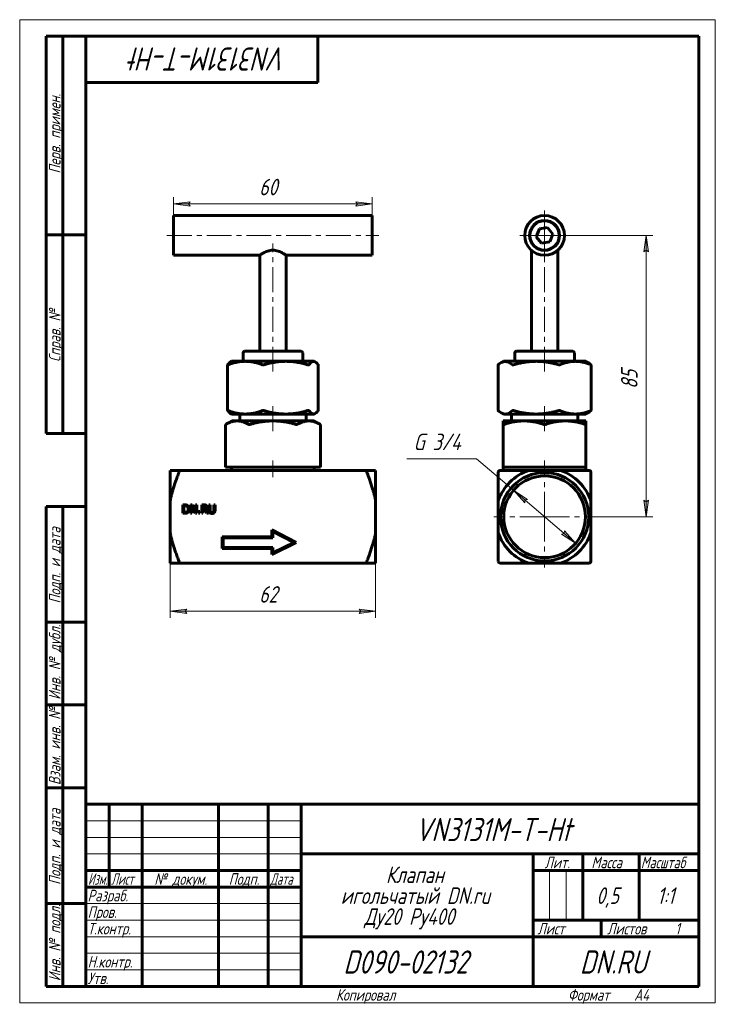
# Model space of a CAD drawing. Header units: millimetres. Extents: x 0 to 210, y 0 to 297.
import ezdxf

# ---------------------------------------------------------------- set-up
doc = ezdxf.new("R2010")
doc.units = ezdxf.units.MM
for name, pattern in [('K5LT_AXLED', [12, 7.5, -1.5, 1.5, -1.5]), ('K5LT_BASIC', [0]), ('K5LT_THIN', [0])]:
    doc.linetypes.add(name, pattern=pattern)
doc.layers.add('Системный слой', color=7, linetype='Continuous')
doc.layers.add('Системный слой (1)', color=251, linetype='Continuous', true_color=0x6c6c6c)
doc.styles.add('KDIMTEXTSTYLE', font='GOST_AU.SHX', dxfattribs={"width": 0.96, "oblique": 15, "height": 5})
doc.styles.add('KTEXTSTYLE', font='GOST_AU.SHX', dxfattribs={"width": 0.96, "height": 5})
doc.dimstyles.new('KDIMSTYLE (1.00)', dxfattribs={"dimtxt": 5, "dimasz": 1, "dimexe": 2, "dimexo": 0, "dimgap": 1, "dimtad": 1, "dimtxsty": 'KDIMTEXTSTYLE', "dimsah": 1, "dimcen": 0, "dimdle": 1, "dimadec": 0, "dimazin": 0, "dimtfac": 0.667, "dimtmove": 0, "dimatfit": 3, "dimfxl": 1, "dimtvp": 1, "dimtolj": 1, "dimtzin": 0, "dimarcsym": 0})

# ---------------------------------------------------------------- blocks, each defined once
blk = doc.blocks.new('U0')
at = {"layer": 'Системный слой (1)', "color": 143, "linetype": 'K5LT_BASIC', "lineweight": 60, "true_color": 0x33acca}
for p, q in [((62.78, 178.94), (62.8, 178.95)), ((62.78, 178.93), (62.78, 178.94)), ((62.78, 178.94), (62.78, 178.94)), ((62.78, 178.92), (62.78, 178.93)), ((62.78, 178.93), (62.78, 178.93)), ((62.78, 178.93), (62.78, 178.93)), ((62.78, 178.93), (62.78, 178.93)), ((62.78, 178.93), (62.78, 178.93)), ((62.79, 178.92), (62.78, 178.92)), ((62.8, 178.95), (62.8, 178.95)), ((62.8, 178.95), (62.8, 178.95)), ((62.8, 178.95), (62.81, 178.95)), ((62.81, 178.95), (62.81, 178.95)), ((62.81, 178.95), (62.82, 178.95)), ((62.82, 178.95), (62.85, 178.94)), ((62.85, 178.94), (62.9, 178.93)), ((62.9, 178.93), (62.91, 178.93)), ((62.91, 178.93), (62.91, 178.93)), ((62.91, 178.93), (62.92, 178.92)), ((62.92, 178.92), (62.93, 178.92)), ((62.93, 178.92), (62.94, 178.92))]:
    blk.add_line(p, q, dxfattribs=at)
blk = doc.blocks.new('U1')
at = {"layer": 'Системный слой (1)', "color": 143, "linetype": 'K5LT_BASIC', "lineweight": 60, "true_color": 0x33acca}
for p, q in [((62.78, 192.76), (62.79, 192.77)), ((62.78, 192.75), (62.78, 192.76)), ((62.78, 192.76), (62.78, 192.76)), ((62.78, 192.76), (62.78, 192.76)), ((62.78, 192.76), (62.78, 192.76)), ((62.78, 192.76), (62.78, 192.76)), ((62.78, 192.76), (62.78, 192.76)), ((62.78, 192.74), (62.78, 192.75)), ((62.78, 192.75), (62.78, 192.75)), ((62.79, 192.73), (62.78, 192.74)), ((62.8, 192.73), (62.79, 192.73)), ((62.79, 192.73), (62.79, 192.73)), ((62.81, 192.73), (62.8, 192.73)), ((62.8, 192.73), (62.8, 192.73)), ((62.8, 192.73), (62.8, 192.73)), ((62.85, 192.74), (62.81, 192.73)), ((62.88, 192.75), (62.85, 192.74)), ((62.89, 192.75), (62.88, 192.75)), ((62.9, 192.75), (62.89, 192.75)), ((62.94, 192.77), (62.9, 192.76)), ((62.9, 192.76), (62.9, 192.75)), ((62.9, 192.75), (62.9, 192.75))]:
    blk.add_line(p, q, dxfattribs=at)
blk = doc.blocks.new('U2')
at = {"layer": 'Системный слой (1)', "color": 143, "linetype": 'K5LT_BASIC', "lineweight": 60, "true_color": 0x33acca}
for p, q in [((87.25, 178.92), (87.96, 178.16)), ((89.5, 178.24), (89.79, 178.53)), ((89.79, 178.53), (90.11, 178.92)), ((87.96, 178.16), (88.59, 177.88)), ((88.59, 177.88), (89.22, 178.04)), ((89.22, 178.04), (89.5, 178.24))]:
    blk.add_line(p, q, dxfattribs=at)
blk = doc.blocks.new('U3')
at = {"layer": 'Системный слой (1)', "color": 143, "linetype": 'K5LT_BASIC', "lineweight": 60, "true_color": 0x33acca}
for p, q in [((106.45, 237.84), (106.45, 231.84)), ((106.45, 231.84), (106.45, 225.84))]:
    blk.add_line(p, q, dxfattribs=at)
blk = doc.blocks.new('U4')
at = {"layer": 'Системный слой (1)', "color": 143, "linetype": 'K5LT_BASIC', "lineweight": 60, "true_color": 0x33acca}
for p, q in [((87.96, 193.53), (87.25, 192.77)), ((88.59, 193.8), (87.96, 193.53)), ((89.22, 193.65), (88.59, 193.8)), ((89.5, 193.45), (89.22, 193.65)), ((89.79, 193.16), (89.5, 193.45)), ((90.11, 192.77), (89.79, 193.16))]:
    blk.add_line(p, q, dxfattribs=at)
blk = doc.blocks.new('U5')
at = {"layer": 'Системный слой (1)', "color": 143, "linetype": 'K5LT_BASIC', "lineweight": 60, "true_color": 0x33acca}
for p, q in [((46.45, 231.84), (46.45, 237.84)), ((46.45, 225.84), (46.45, 231.84))]:
    blk.add_line(p, q, dxfattribs=at)
blk = doc.blocks.new('U6')
at = {"layer": 'Системный слой (1)', "color": 143, "linetype": 'K5LT_BASIC', "lineweight": 60, "true_color": 0x33acca}
for p, q in [((46.45, 225.84), (72.45, 225.84)), ((80.45, 225.84), (106.45, 225.84))]:
    blk.add_line(p, q, dxfattribs=at)
blk = doc.blocks.new('D0')
at = {"layer": 'Системный слой (1)'}
for points in [[(50.95, 241.36), (51.45, 242.02), (46.45, 241.36), (51.45, 240.7)], [(106.45, 241.36), (101.45, 242.02), (101.95, 241.36), (101.45, 240.7)]]:
    blk.add_hatch(color=7, dxfattribs=at).paths.add_polyline_path(points)
at = {"layer": 'Системный слой (1)', "color": 7, "linetype": 'K5LT_THIN', "lineweight": 18, "true_color": 0xffffff}
for p, q in [((46.45, 226.84), (46.45, 243.36)), ((46.45, 241.36), (51.45, 242.02)), ((51.45, 240.7), (46.45, 241.36)), ((51.45, 242.02), (50.95, 241.36)), ((50.95, 241.36), (51.45, 240.7)), ((101.95, 241.36), (101.45, 242.02)), ((101.45, 242.02), (106.45, 241.36)), ((106.45, 241.36), (101.45, 240.7)), ((101.45, 240.7), (101.95, 241.36)), ((106.45, 226.84), (106.45, 243.36))]:
    blk.add_line(p, q, dxfattribs=at)
blk.add_wipeout([(72.3, 242.36), (72.3, 249.74), (80.27, 249.74), (80.27, 242.36)]).dxf.layer = 'Системный слой (1)'
blk.add_line((46.45, 241.36), (106.45, 241.36), dxfattribs=at)
at = {"layer": 'Системный слой (1)', "color": 7, "insert": (72.3, 248.95), "char_height": 5, "attachment_point": 1, "style": 'KTEXTSTYLE'}
blk.add_mtext('\\H5.0;\\W1.000;\\Q15;\\Q15;\\W0.965;60', dxfattribs=at)
blk = doc.blocks.new('KDIMARROW_01')
at = {"layer": 'Системный слой'}
blk.add_hatch(color=0, dxfattribs=at).paths.add_polyline_path([(-5, -0.66), (0, 0), (-5, 0.66), (-4.5, 0)])
at = {"layer": 'Системный слой', "color": 0, "linetype": 'K5LT_THIN', "lineweight": 18}
for p, q in [((-4.5, 0), (-5, 0.66)), ((-5, 0.66), (0, 0)), ((0, 0), (-5, -0.66)), ((-5, -0.66), (-4.5, 0))]:
    blk.add_line(p, q, dxfattribs=at)
at = {"layer": 'Системный слой (1)', "color": 0, "linetype": 'K5LT_THIN', "lineweight": 18}
blk.add_line((158.46, 146.84), (157.46, 146.84), dxfattribs=at)
blk = doc.blocks.new('D1')
at = {"layer": 'Системный слой (1)'}
for points in [[(45.45, 118.31), (50.45, 118.97), (49.95, 118.31), (50.45, 117.65)], [(102.45, 117.65), (107.45, 118.31), (102.45, 118.97), (102.95, 118.31)]]:
    blk.add_hatch(color=7, dxfattribs=at).paths.add_polyline_path(points)
at = {"layer": 'Системный слой (1)', "color": 7, "linetype": 'K5LT_THIN', "lineweight": 18, "true_color": 0xffffff}
for p, q in [((45.45, 151.64), (45.45, 116.31)), ((107.45, 151.64), (107.45, 116.31)), ((45.45, 118.31), (50.45, 118.97)), ((50.45, 118.97), (49.95, 118.31)), ((102.95, 118.31), (102.45, 118.97)), ((102.45, 118.97), (107.45, 118.31)), ((50.45, 117.65), (45.45, 118.31)), ((49.95, 118.31), (50.45, 117.65)), ((107.45, 118.31), (102.45, 117.65)), ((102.45, 117.65), (102.95, 118.31))]:
    blk.add_line(p, q, dxfattribs=at)
blk.add_wipeout([(72.3, 119.31), (72.3, 126.69), (80.27, 126.69), (80.27, 119.31)]).dxf.layer = 'Системный слой (1)'
blk.add_line((107.45, 118.31), (45.45, 118.31), dxfattribs=at)
at = {"layer": 'Системный слой (1)', "color": 7, "insert": (72.3, 125.9), "char_height": 5, "attachment_point": 1, "style": 'KTEXTSTYLE'}
blk.add_mtext('\\H5.0;\\W1.000;\\Q15;\\Q15;\\W0.965;62', dxfattribs=at)
blk = doc.blocks.new('U7')
at = {"layer": 'Системный слой (1)', "color": 143, "linetype": 'K5LT_BASIC', "lineweight": 60, "true_color": 0x33acca}
for p, q in [((172.41, 192.77), (172.4, 192.77)), ((172.42, 192.76), (172.41, 192.77)), ((172.43, 192.76), (172.42, 192.76)), ((172.48, 192.74), (172.43, 192.76)), ((172.43, 192.76), (172.43, 192.76)), ((172.43, 192.76), (172.43, 192.76)), ((172.5, 192.73), (172.48, 192.74)), ((172.5, 192.77), (172.51, 192.76)), ((172.51, 192.73), (172.5, 192.73)), ((172.51, 192.76), (172.51, 192.76)), ((172.51, 192.76), (172.52, 192.75)), ((172.52, 192.74), (172.51, 192.73)), ((172.51, 192.73), (172.51, 192.73)), ((172.51, 192.73), (172.51, 192.73)), ((172.51, 192.73), (172.51, 192.73)), ((172.52, 192.75), (172.52, 192.75)), ((172.52, 192.75), (172.52, 192.75)), ((172.52, 192.75), (172.52, 192.75)), ((172.52, 192.75), (172.52, 192.75)), ((172.52, 192.75), (172.52, 192.74))]:
    blk.add_line(p, q, dxfattribs=at)
blk = doc.blocks.new('U8')
at = {"layer": 'Системный слой (1)', "color": 143, "linetype": 'K5LT_BASIC', "lineweight": 60, "true_color": 0x33acca}
for p, q in [((144.43, 178.92), (144.74, 178.65)), ((144.74, 178.65), (145.03, 178.44)), ((147.53, 178.09), (148.74, 178.92)), ((145.03, 178.44), (145.31, 178.26)), ((145.31, 178.26), (146.43, 177.89)), ((146.43, 177.89), (147.53, 178.09))]:
    blk.add_line(p, q, dxfattribs=at)
blk = doc.blocks.new('U9')
at = {"layer": 'Системный слой (1)', "color": 143, "linetype": 'K5LT_BASIC', "lineweight": 60, "true_color": 0x33acca}
for p, q in [((145.31, 193.43), (145.03, 193.25)), ((146.43, 193.8), (145.31, 193.43)), ((147.53, 193.6), (146.43, 193.8)), ((148.74, 192.77), (147.53, 193.6)), ((144.74, 193.03), (144.43, 192.77)), ((145.03, 193.25), (144.74, 193.03))]:
    blk.add_line(p, q, dxfattribs=at)
blk = doc.blocks.new('U10')
at = {"layer": 'Системный слой (1)', "color": 143, "linetype": 'K5LT_BASIC', "lineweight": 60, "true_color": 0x33acca}
for p, q in [((146.03, 175.84), (158.47, 175.84)), ((158.47, 175.84), (170.9, 175.84))]:
    blk.add_line(p, q, dxfattribs=at)
blk = doc.blocks.new('U11')
at = {"layer": 'Системный слой (1)', "color": 143, "linetype": 'K5LT_BASIC', "lineweight": 60, "true_color": 0x33acca}
for p, q in [((172.4, 178.92), (172.43, 178.93)), ((172.43, 178.93), (172.44, 178.93)), ((172.44, 178.93), (172.46, 178.94)), ((172.44, 178.93), (172.44, 178.93)), ((172.44, 178.93), (172.44, 178.93)), ((172.46, 178.94), (172.48, 178.95)), ((172.48, 178.95), (172.51, 178.95)), ((172.51, 178.92), (172.5, 178.92)), ((172.5, 178.92), (172.5, 178.92)), ((172.51, 178.95), (172.51, 178.95)), ((172.51, 178.95), (172.51, 178.95)), ((172.51, 178.95), (172.52, 178.95)), ((172.52, 178.94), (172.51, 178.93)), ((172.51, 178.93), (172.51, 178.93)), ((172.51, 178.93), (172.51, 178.93)), ((172.51, 178.93), (172.51, 178.93)), ((172.51, 178.93), (172.51, 178.92)), ((172.52, 178.95), (172.52, 178.95)), ((172.52, 178.95), (172.52, 178.95)), ((172.52, 178.95), (172.52, 178.95)), ((172.52, 178.95), (172.52, 178.95)), ((172.52, 178.95), (172.52, 178.94))]:
    blk.add_line(p, q, dxfattribs=at)
blk = doc.blocks.new('U12')
at = {"layer": 'Системный слой (1)', "color": 143, "linetype": 'K5LT_BASIC', "lineweight": 60, "true_color": 0x33acca}
for p, q in [((158.47, 177.84), (146.03, 177.84)), ((170.9, 177.84), (158.47, 177.84))]:
    blk.add_line(p, q, dxfattribs=at)
blk = doc.blocks.new('U13')
at = {"layer": 'Системный слой (1)', "color": 143, "linetype": 'K5LT_BASIC', "lineweight": 60, "true_color": 0x33acca}
for p, q in [((146.03, 193.84), (158.47, 193.84)), ((158.47, 193.84), (170.9, 193.84))]:
    blk.add_line(p, q, dxfattribs=at)
blk = doc.blocks.new('U14')
at = {"layer": 'Системный слой (1)', "color": 30, "linetype": 'K5LT_AXLED', "lineweight": 18, "true_color": 0xff8000}
for q in [(158.47, 162.17), (143.14, 146.84), (173.8, 146.84), (158.47, 131.51)]:
    blk.add_line((158.47, 146.84), q, dxfattribs=at)
blk = doc.blocks.new('U15')
at = {"layer": 'Системный слой (1)', "color": 30, "linetype": 'K5LT_AXLED', "lineweight": 18, "true_color": 0xff8000}
for q in [(158.47, 239.84), (150.47, 231.84), (166.47, 231.84), (158.47, 223.84)]:
    blk.add_line((158.47, 231.84), q, dxfattribs=at)
blk = doc.blocks.new('D2')
at = {"layer": 'Системный слой (1)'}
for points in [[(189.79, 226.84), (189.13, 231.84), (188.47, 226.84), (189.13, 227.34)], [(189.13, 146.84), (189.79, 151.84), (189.13, 151.34), (188.47, 151.84)]]:
    blk.add_hatch(color=7, dxfattribs=at).paths.add_polyline_path(points)
at = {"layer": 'Системный слой (1)', "color": 7, "linetype": 'K5LT_THIN', "lineweight": 18, "true_color": 0xffffff}
for p, q in [((164.47, 231.84), (191.13, 231.84)), ((188.47, 226.84), (189.13, 231.84)), ((189.13, 231.84), (189.79, 226.84)), ((189.13, 227.34), (188.47, 226.84)), ((189.79, 226.84), (189.13, 227.34)), ((189.13, 146.84), (188.47, 151.84)), ((188.47, 151.84), (189.13, 151.34)), ((189.13, 151.34), (189.79, 151.84)), ((189.79, 151.84), (189.13, 146.84)), ((171.8, 146.84), (191.13, 146.84))]:
    blk.add_line(p, q, dxfattribs=at)
blk.add_wipeout([(188.13, 185.46), (180.74, 185.46), (180.74, 192.92), (188.13, 192.92)]).dxf.layer = 'Системный слой (1)'
blk.add_line((189.13, 146.84), (189.13, 231.84), dxfattribs=at)
at = {"layer": 'Системный слой (1)', "color": 7, "insert": (181.54, 185.46), "char_height": 5, "attachment_point": 1, "rotation": 90, "style": 'KTEXTSTYLE'}
blk.add_mtext('\\H5.0;\\W1.000;\\Q15;\\Q15;\\W0.965;85', dxfattribs=at)
blk = doc.blocks.new('D3')
at = {"layer": 'Системный слой (1)'}
for points in [[(153.32, 152.1), (149.09, 154.85), (152.46, 151.1), (152.51, 151.93)], [(167.84, 138.83), (164.47, 142.58), (164.42, 141.76), (163.61, 141.58)]]:
    blk.add_hatch(color=7, dxfattribs=at).paths.add_polyline_path(points)
at = {"layer": 'Системный слой (1)', "color": 7, "linetype": 'K5LT_THIN', "lineweight": 18, "true_color": 0xffffff}
for p, q in [((149.09, 154.85), (137.94, 164.38)), ((149.09, 154.85), (153.32, 152.1)), ((152.46, 151.1), (149.09, 154.85)), ((167.84, 138.83), (149.09, 154.85)), ((152.51, 151.93), (152.46, 151.1)), ((153.32, 152.1), (152.51, 151.93)), ((163.61, 141.58), (164.42, 141.76)), ((167.84, 138.83), (163.61, 141.58)), ((164.42, 141.76), (164.47, 142.58)), ((164.47, 142.58), (167.84, 138.83))]:
    blk.add_line(p, q, dxfattribs=at)
blk.add_wipeout([(118.9, 165.38), (118.9, 172.77), (135.26, 172.77), (135.26, 165.38)]).dxf.layer = 'Системный слой (1)'
blk.add_line((137.94, 164.38), (116.9, 164.38), dxfattribs=at)
at = {"layer": 'Системный слой (1)', "color": 7, "insert": (118.9, 171.97), "char_height": 5, "attachment_point": 1, "style": 'KTEXTSTYLE'}
blk.add_mtext('\\H5.0;\\W1.000;\\Q15;\\Q15;\\W0.965;G 3/4', dxfattribs=at)
blk = doc.blocks.new('U16')
at = {"color": 7, "linetype": 'K5LT_THIN', "lineweight": 18, "true_color": 0xffffff}
for p, q in [((0, 0), (0, 297)), ((0, 297), (210, 297)), ((210, 297), (210, 0)), ((20, 55), (85, 55)), ((20, 50), (85, 50)), ((20, 45), (85, 45)), ((159.96, 25), (159.96, 40)), ((164.98, 25), (164.98, 40)), ((20, 30), (85, 30)), ((20, 25), (85, 25)), ((20, 20), (85, 20)), ((20, 15), (85, 15)), ((20, 10), (85, 10)), ((210, 0), (0, 0))]:
    blk.add_line(p, q, dxfattribs=at)
at = {"color": 143, "linetype": 'K5LT_BASIC', "lineweight": 60, "true_color": 0x33acca}
for p, q in [((8, 172), (8, 292)), ((20, 292), (8, 292)), ((13, 172), (13, 292)), ((20, 5), (20, 292)), ((20, 292), (205, 292)), ((90, 292), (90, 278)), ((205, 292), (205, 5)), ((90, 278), (20, 278)), ((20, 232), (8, 232)), ((20, 172), (8, 172)), ((8, 5), (8, 150)), ((20, 150), (8, 150)), ((13, 5), (13, 150)), ((20, 115), (8, 115)), ((20, 90), (8, 90)), ((20, 65), (8, 65)), ((20, 60), (205, 60)), ((20, 5), (20, 60)), ((27, 35), (27, 60)), ((37, 5), (37, 60)), ((60, 5), (60, 60)), ((75, 5), (75, 60)), ((85, 5), (85, 60)), ((85, 45), (205, 45)), ((155, 5), (155, 45)), ((170, 25), (170, 45)), ((187, 25), (187, 45)), ((20, 40), (85, 40)), ((155, 40), (170, 40)), ((170, 40), (205, 40)), ((20, 35), (85, 35)), ((20, 30), (8, 30)), ((155, 25), (205, 25)), ((175.57, 20), (175.57, 25)), ((85, 20), (155, 20)), ((155, 20), (205, 20)), ((20, 5), (8, 5)), ((205, 5), (20, 5))]:
    blk.add_line(p, q, dxfattribs=at)
at = {"color": 7, "attachment_point": 1, "style": 'KTEXTSTYLE'}
for s, insert, char_height, rotation in [('\\H5.0;\\W1.000;\\Q15;\\Q15;\\W0.965;\\H7.00;VN3131M-T-Ht', (80.63, 281.64), 7, 180), ('\\H5.0;\\W1.000;\\Q15;\\Q15;\\W0.965;\\H3.50;Перв. примен.', (8.82, 250.52), 3.5, 90), ('\\H5.0;\\W1.000;\\Q15;\\Q15;\\W0.965;\\H3.50;Справ. №', (8.82, 193.63), 3.5, 90), ('\\H5.0;\\W1.000;\\Q15;\\Q15;\\W0.965;\\H3.50;Подп. и дата', (8.82, 120.66), 3.5, 90), ('\\H5.0;\\W1.000;\\Q15;\\Q15;\\W0.965;\\H3.50;Инв. № дубл.', (8.82, 91.57), 3.5, 90), ('\\H5.0;\\W1.000;\\Q15;\\Q15;\\W0.965;\\H3.50;Взам. инв. №', (8.82, 65.8), 3.5, 90), ('\\H5.0;\\W1.000;\\Q15;\\Q15;\\W0.965;\\H3.50;Подп. и дата', (8.82, 35.66), 3.5, 90), ('\\H5.0;\\W1.000;\\Q15;\\Q15;\\W0.965;\\H3.50;Инв. № подл.', (8.82, 6.57), 3.5, 90)]:
    blk.add_mtext(s, dxfattribs=dict(at, insert=insert, char_height=char_height, rotation=rotation))
for s, insert, char_height in [('\\H5.0;\\W1.000;\\Q15;\\Q15;\\W0.965;\\H7.00;VN3131M-T-Ht', (119.37, 55.86), 7), ('\\H5.0;\\W1.000;\\Q15;\\Q15;\\W0.965;\\H3.50;Лит.', (158.47, 44.18), 3.5), ('\\H5.0;\\W1.000;\\Q15;\\Q15;\\W0.965;\\H3.50;Масса', (172.58, 44.18), 3.5), ('\\H5.0;\\W1.000;\\Q15;\\Q15;\\W0.930;\\H3.50;Масштаб', (187.52, 44.18), 3.5), ('\\H5.0;\\W1.000;\\Q15;\\Q15;\\W0.784;\\H3.50;Изм.', (20.62, 39.18), 3.5), ('\\H5.0;\\W1.000;\\Q15;\\Q15;\\W0.799;\\H3.50;Лист', (27.61, 39.18), 3.5), ('\\H5.0;\\W1.000;\\Q15;\\Q15;\\W0.965;\\H3.50;№ докум.', (40.63, 39.18), 3.5), ('\\H5.0;\\W1.000;\\Q15;\\Q15;\\W0.965;\\H3.50;Подп.', (63.1, 39.18), 3.5), ('\\H5.0;\\W1.000;\\Q15;\\Q15;\\W0.799;\\H3.50;Дата', (75.61, 39.18), 3.5), ('\\H5.0;\\W1.000;\\Q15;\\Q15;\\W0.965;Клапан', (110.56, 41.21), 5), ('\\H5.0;\\W1.000;\\Q15;\\Q15;\\W0.965;\\H3.50;Разраб.', (20.5, 34.18), 3.5), ('\\H5.0;\\W1.000;\\Q15;\\Q15;\\W0.965;игольчатый DN.ru', (96.93, 34.9), 5), ('\\H5.0;\\W1.000;\\Q15;\\Q15;\\W0.965;0,5', (174.08, 34.9), 5), ('\\H5.0;\\W1.000;\\Q15;\\Q15;\\W0.965;{\\c16737820;1:1}', (192.44, 34.9), 5), ('\\H5.0;\\W1.000;\\Q15;\\Q15;\\W0.965;\\H3.50;Пров.', (20.5, 29.18), 3.5), ('\\H5.0;\\W1.000;\\Q15;\\Q15;\\W0.965;Ду20 Ру400', (104.01, 28.59), 5), ('\\H5.0;\\W1.000;\\Q15;\\Q15;\\W0.965;\\H3.50;Т.контр.', (20.5, 24.18), 3.5), ('\\H5.0;\\W1.000;\\Q15;\\Q15;\\W0.965;\\H3.50;Лист', (156.32, 24.18), 3.5), ('\\H5.0;\\W1.000;\\Q15;\\Q15;\\W0.965;\\H3.50;Листов', (177.36, 24.18), 3.5), ('\\H5.0;\\W1.000;\\Q15;\\Q15;\\W0.965;\\H3.50;1', (197.91, 24.18), 3.5), ('\\H5.0;\\W1.000;\\Q15;\\Q15;\\W0.965;\\H7.00;D090-02132', (97.7, 15.86), 7), ('\\H5.0;\\W1.000;\\Q15;\\Q15;\\W0.965;\\H7.00;DN.RU', (169.1, 15.86), 7), ('\\H5.0;\\W1.000;\\Q15;\\Q15;\\W0.965;\\H3.50;Н.контр.', (20.5, 14.18), 3.5), ('\\H5.0;\\W1.000;\\Q15;\\Q15;\\W0.965;\\H3.50;Утв.', (20.5, 9.18), 3.5), ('\\H5.0;\\W1.000;\\Q15;\\Q15;\\W0.965;\\H3.50;Копировал', (95.5, 4.18), 3.5), ('\\H5.0;\\W1.000;\\Q15;\\Q15;\\W0.965;\\H3.50;Формат', (165.5, 4.18), 3.5), ('\\H5.0;\\W1.000;\\Q15;\\Q15;\\W0.965;\\H3.50;A4', (185.5, 4.18), 3.5)]:
    blk.add_mtext(s, dxfattribs=dict(at, insert=insert, char_height=char_height))

msp = doc.modelspace()

# ---------------------------------------------------------------- linework, layer by layer
at = {"layer": 'Системный слой (1)', "color": 143, "linetype": 'K5LT_BASIC', "lineweight": 60, "true_color": 0x33acca}
for p, q in [((46.447, 237.843), (106.447, 237.843)), ((155.965, 231.452), (156.877, 233.813)), ((156.877, 233.813), (159.377, 234.203)), ((159.377, 234.203), (160.966, 232.233)), ((160.966, 232.233), (160.053, 229.872)), ((157.553, 229.482), (155.965, 231.452)), ((160.053, 229.872), (157.553, 229.482)), ((154.465, 196.843), (154.465, 227.37)), ((162.465, 196.843), (162.465, 227.37)), ((72.447, 196.843), (72.447, 225.843)), ((80.447, 196.843), (80.447, 225.843)), ((67.447, 193.843), (67.447, 196.343)), ((84.947, 196.843), (67.947, 196.843)), ((85.447, 193.843), (85.447, 196.343)), ((149.465, 193.843), (149.465, 196.343)), ((166.965, 196.843), (149.965, 196.843)), ((167.465, 193.843), (167.465, 196.343)), ((64.013, 193.843), (63.674, 193.646)), ((64.013, 193.843), (88.881, 193.843)), ((88.881, 193.843), (89.221, 193.646)), ((146.031, 193.843), (145.313, 193.428)), ((170.899, 193.843), (171.617, 193.428)), ((62.778, 178.939), (62.778, 192.746)), ((90.117, 178.939), (90.117, 192.746)), ((144.406, 178.947), (144.406, 192.739)), ((172.525, 178.947), (172.525, 192.739)), ((64.013, 175.843), (62.091, 174.733)), ((64.013, 177.843), (63.674, 178.039)), ((88.881, 177.843), (64.013, 177.843)), ((64.013, 175.843), (88.881, 175.843)), ((66.447, 175.843), (66.447, 177.843)), ((86.447, 175.843), (86.447, 177.843)), ((88.881, 177.843), (89.221, 178.039)), ((88.881, 175.843), (90.804, 174.733)), ((146.031, 177.843), (145.313, 178.257)), ((146.031, 175.843), (145.965, 175.804)), ((145.965, 174.77), (145.965, 175.804)), ((148.465, 175.843), (148.465, 177.843)), ((168.465, 175.843), (168.465, 177.843)), ((170.899, 177.843), (171.617, 178.257)), ((170.899, 175.843), (170.965, 175.804)), ((170.965, 175.804), (170.965, 174.77)), ((62.158, 174.77), (62.091, 174.733)), ((62.091, 161.843), (62.091, 174.733)), ((90.804, 174.733), (90.737, 174.77)), ((90.804, 161.843), (90.804, 174.733)), ((145.965, 174.77), (145.965, 161.843)), ((170.965, 161.843), (170.965, 174.77)), ((45.447, 151.639), (45.447, 160.843)), ((45.447, 160.843), (48.132, 160.843)), ((104.763, 160.843), (48.132, 160.843)), ((62.091, 161.843), (62.158, 161.843)), ((62.158, 161.843), (65.622, 161.843)), ((63.947, 160.843), (63.947, 161.843)), ((65.622, 161.843), (69.086, 161.843)), ((69.086, 161.843), (69.519, 161.843)), ((69.519, 161.843), (76.447, 161.843)), ((76.447, 161.843), (83.375, 161.843)), ((83.375, 161.843), (83.808, 161.843)), ((83.808, 161.843), (87.273, 161.843)), ((87.273, 161.843), (90.737, 161.843)), ((88.947, 160.843), (88.947, 161.843)), ((90.737, 161.843), (90.804, 161.843)), ((104.763, 160.843), (107.447, 160.843)), ((107.447, 160.843), (107.447, 151.639)), ((144.965, 160.843), (153.668, 160.843)), ((145.965, 160.843), (145.965, 161.843)), ((145.965, 161.843), (146.215, 161.843)), ((146.215, 161.843), (152.215, 161.843)), ((152.215, 161.843), (158.215, 161.843)), ((153.668, 160.843), (163.262, 160.843)), ((158.215, 161.843), (158.715, 161.843)), ((158.715, 161.843), (164.715, 161.843)), ((163.262, 160.843), (171.965, 160.843)), ((164.715, 161.843), (170.715, 161.843)), ((170.715, 161.843), (170.965, 161.843)), ((170.965, 160.843), (170.965, 161.843)), ((144.465, 151.639), (144.465, 160.343)), ((172.465, 160.343), (172.465, 151.639)), ((45.447, 151.639), (45.447, 142.046)), ((49.24, 150.448), (49.818, 150.448)), ((49.24, 147.908), (49.24, 150.448)), ((49.577, 150.155), (49.577, 148.2)), ((49.834, 150.155), (49.577, 150.155)), ((51.609, 147.908), (51.609, 150.448)), ((51.609, 150.448), (52.088, 150.448)), ((53.048, 147.908), (51.924, 150.098)), ((51.924, 150.098), (51.924, 147.908)), ((52.088, 150.448), (53.111, 148.437)), ((53.111, 148.437), (53.111, 150.448)), ((53.111, 150.448), (53.426, 150.448)), ((53.426, 150.448), (53.426, 147.908)), ((54.999, 150.448), (55.653, 150.448)), ((54.999, 147.908), (54.999, 150.448)), ((55.336, 150.155), (55.336, 149.2)), ((55.672, 150.155), (55.336, 150.155)), ((55.336, 149.2), (55.633, 149.2)), ((55.723, 148.918), (55.336, 148.918)), ((55.336, 148.918), (55.336, 147.908)), ((56.526, 147.908), (55.723, 148.918)), ((56.061, 149.013), (56.965, 147.908)), ((57.135, 148.863), (57.135, 150.448)), ((57.135, 150.448), (57.473, 150.448)), ((57.473, 150.448), (57.473, 148.863)), ((58.636, 148.855), (58.636, 150.448)), ((58.636, 150.448), (58.974, 150.448)), ((58.974, 150.448), (58.974, 148.863)), ((107.447, 151.639), (107.447, 142.046)), ((144.465, 142.046), (144.465, 151.639)), ((172.465, 151.639), (172.465, 142.046)), ((49.824, 147.908), (49.24, 147.908)), ((49.577, 148.2), (49.834, 148.2)), ((51.924, 147.908), (51.609, 147.908)), ((53.426, 147.908), (53.048, 147.908)), ((54.007, 148.394), (54.414, 148.394)), ((54.007, 147.908), (54.007, 148.394)), ((54.414, 147.908), (54.007, 147.908)), ((54.414, 148.394), (54.414, 147.908)), ((55.336, 147.908), (54.999, 147.908)), ((56.965, 147.908), (56.526, 147.908)), ((76.138, 142.942), (83.505, 139.064)), ((76.138, 140.772), (76.138, 142.942)), ((45.447, 132.843), (45.447, 142.046)), ((61.138, 137.272), (61.138, 140.772)), ((61.138, 140.772), (76.138, 140.772)), ((76.438, 140.472), (61.438, 140.472)), ((61.438, 140.472), (61.438, 137.572)), ((76.438, 142.445), (76.438, 140.472)), ((82.842, 139.074), (76.438, 142.445)), ((107.447, 142.046), (107.447, 132.843)), ((144.465, 133.343), (144.465, 142.046)), ((172.465, 142.046), (172.465, 133.343)), ((76.138, 137.272), (61.138, 137.272)), ((61.438, 137.572), (76.438, 137.572)), ((83.505, 139.064), (76.138, 135.463)), ((76.138, 135.463), (76.138, 137.272)), ((76.438, 135.943), (82.842, 139.074)), ((76.438, 137.572), (76.438, 135.943)), ((48.132, 132.843), (45.447, 132.843)), ((48.132, 132.843), (104.763, 132.843)), ((107.447, 132.843), (104.763, 132.843)), ((153.668, 132.843), (144.965, 132.843)), ((163.262, 132.843), (153.668, 132.843)), ((171.965, 132.843), (163.262, 132.843))]:
    msp.add_line(p, q, dxfattribs=at)
at = {"layer": 'Системный слой (1)', "color": 30, "linetype": 'K5LT_AXLED', "lineweight": 18, "true_color": 0xff8000}
for p, q in [((158.465, 190.733), (158.465, 229.37)), ((76.447, 172.733), (76.447, 180.953)), ((158.465, 172.733), (158.465, 180.953)), ((76.447, 158.843), (76.447, 163.843)), ((158.465, 158.843), (158.465, 163.843))]:
    msp.add_line(p, q, dxfattribs=at)
at = {"layer": 'Системный слой (1)', "color": 143, "linetype": 'K5LT_BASIC', "lineweight": 60, "true_color": 0x33acca}
for centre, radius in [((158.465, 231.843), 6), ((158.465, 231.843), 4.533), ((158.465, 231.843), 4.433), ((158.465, 146.843), 13.33), ((158.465, 146.843), 12.33)]:
    msp.add_circle(centre, radius, dxfattribs=at)
for centre, radius, start, end in [((67.947, 196.343), 0.5, 90, 180), ((84.947, 196.343), 0.5, 0, 90), ((149.965, 196.343), 0.5, 90, 180), ((166.965, 196.343), 0.5, 0, 90), ((144.965, 160.343), 0.5, 90, 180), ((158.465, 146.843), 14.799, 108.91323, 161.08677), ((158.465, 146.843), 14.799, 18.91323, 71.08677), ((171.965, 160.343), 0.5, 0, 90), ((158.465, 146.843), 14.799, 198.91323, 251.08677), ((158.465, 146.843), 14.799, 288.91323, 341.08677), ((144.965, 133.343), 0.5, 180, 270), ((171.965, 133.343), 0.5, 270, 0)]:
    msp.add_arc(centre, radius, start, end, dxfattribs=at)
for points, knots in [([(76.447, 227.37), (75.921, 227.37), (75.381, 227.268), (74.405, 226.948), (73.967, 226.737), (73.275, 226.367), (72.969, 226.179), (72.555, 225.916), (72.447, 225.843), (72.447, 225.843)], [0, 0, 0, 0, 0.15781094, 0.15781094, 0.31562188, 0.31562188, 0.47169668, 0.47169668, 0.62777149, 0.62777149, 0.62777149, 0.62777149]), ([(80.447, 225.843), (80.447, 225.843), (80.34, 225.916), (79.926, 226.179), (79.62, 226.367), (78.928, 226.737), (78.49, 226.948), (77.514, 227.268), (76.973, 227.37), (76.447, 227.37)], [1.88332046, 1.88332046, 1.88332046, 1.88332046, 2.03938926, 2.03938926, 2.19546406, 2.19546406, 2.353275, 2.353275, 2.51108594, 2.51108594, 2.51108594, 2.51108594]), ([(73.75, 192.77), (73.732, 192.765), (73.713, 192.76), (73.627, 192.74), (73.556, 192.733), (73.426, 192.733), (73.361, 192.74), (73.289, 192.76), (73.274, 192.765), (73.26, 192.77)], [0.216402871, 0.216402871, 0.216402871, 0.216402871, 0.222013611, 0.222013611, 0.241945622, 0.241945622, 0.261877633, 0.261877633, 0.267488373, 0.267488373, 0.267488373, 0.267488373]), ([(87.253, 192.77), (87.249, 192.765), (87.244, 192.76), (87.216, 192.74), (87.18, 192.733), (87.091, 192.733), (87.034, 192.74), (86.955, 192.76), (86.937, 192.765), (86.919, 192.77)], [0.216402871, 0.216402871, 0.216402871, 0.216402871, 0.222013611, 0.222013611, 0.241945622, 0.241945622, 0.261877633, 0.261877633, 0.267488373, 0.267488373, 0.267488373, 0.267488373]), ([(90.117, 192.746), (90.117, 192.749), (90.116, 192.752), (90.113, 192.76), (90.11, 192.765), (90.106, 192.77)], [0.257381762, 0.257381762, 0.257381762, 0.257381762, 0.261877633, 0.261877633, 0.267488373, 0.267488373, 0.267488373, 0.267488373]), ([(144.43, 192.77), (144.425, 192.765), (144.42, 192.76), (144.409, 192.748), (144.406, 192.742), (144.406, 192.739)], [0.216402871, 0.216402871, 0.216402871, 0.216402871, 0.222013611, 0.222013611, 0.231772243, 0.231772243, 0.231772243, 0.231772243]), ([(149.112, 192.77), (149.093, 192.765), (149.074, 192.76), (148.991, 192.74), (148.93, 192.733), (148.831, 192.733), (148.789, 192.74), (148.752, 192.76), (148.745, 192.765), (148.739, 192.77)], [0.216402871, 0.216402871, 0.216402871, 0.216402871, 0.222013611, 0.222013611, 0.241945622, 0.241945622, 0.261877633, 0.261877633, 0.267488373, 0.267488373, 0.267488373, 0.267488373]), ([(163.146, 192.77), (163.134, 192.765), (163.12, 192.76), (163.054, 192.74), (162.993, 192.733), (162.866, 192.733), (162.796, 192.74), (162.708, 192.76), (162.69, 192.765), (162.671, 192.77)], [0.216402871, 0.216402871, 0.216402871, 0.216402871, 0.222013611, 0.222013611, 0.241945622, 0.241945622, 0.261877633, 0.261877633, 0.267488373, 0.267488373, 0.267488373, 0.267488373]), ([(73.26, 178.915), (73.274, 178.921), (73.289, 178.925), (73.361, 178.945), (73.426, 178.953), (73.556, 178.953), (73.627, 178.945), (73.713, 178.925), (73.732, 178.921), (73.75, 178.915)], [0.057643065, 0.057643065, 0.057643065, 0.057643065, 0.063253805, 0.063253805, 0.083185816, 0.083185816, 0.103117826, 0.103117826, 0.108728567, 0.108728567, 0.108728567, 0.108728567]), ([(86.919, 178.915), (86.937, 178.921), (86.955, 178.925), (87.034, 178.945), (87.091, 178.953), (87.18, 178.953), (87.216, 178.945), (87.244, 178.925), (87.249, 178.921), (87.253, 178.915)], [0.057643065, 0.057643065, 0.057643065, 0.057643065, 0.063253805, 0.063253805, 0.083185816, 0.083185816, 0.103117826, 0.103117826, 0.108728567, 0.108728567, 0.108728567, 0.108728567]), ([(90.106, 178.915), (90.11, 178.921), (90.113, 178.925), (90.116, 178.933), (90.117, 178.936), (90.117, 178.939)], [0.057643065, 0.057643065, 0.057643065, 0.057643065, 0.063253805, 0.063253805, 0.067749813, 0.067749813, 0.067749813, 0.067749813]), ([(144.406, 178.947), (144.406, 178.943), (144.409, 178.937), (144.42, 178.925), (144.425, 178.921), (144.43, 178.915)], [0.093358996, 0.093358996, 0.093358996, 0.093358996, 0.103117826, 0.103117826, 0.108728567, 0.108728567, 0.108728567, 0.108728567]), ([(148.739, 178.915), (148.745, 178.921), (148.752, 178.925), (148.789, 178.945), (148.831, 178.953), (148.93, 178.953), (148.991, 178.945), (149.074, 178.925), (149.093, 178.921), (149.112, 178.915)], [0.057643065, 0.057643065, 0.057643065, 0.057643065, 0.063253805, 0.063253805, 0.083185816, 0.083185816, 0.103117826, 0.103117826, 0.108728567, 0.108728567, 0.108728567, 0.108728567]), ([(162.671, 178.915), (162.69, 178.921), (162.708, 178.925), (162.796, 178.945), (162.866, 178.953), (162.993, 178.953), (163.054, 178.945), (163.12, 178.925), (163.134, 178.921), (163.146, 178.915)], [0.057643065, 0.057643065, 0.057643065, 0.057643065, 0.063253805, 0.063253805, 0.083185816, 0.083185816, 0.103117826, 0.103117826, 0.108728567, 0.108728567, 0.108728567, 0.108728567]), ([(69.519, 174.77), (69.5, 174.765), (69.481, 174.76), (69.394, 174.74), (69.327, 174.733), (69.211, 174.733), (69.158, 174.74), (69.106, 174.76), (69.095, 174.765), (69.086, 174.77)], [0.216402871, 0.216402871, 0.216402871, 0.216402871, 0.222013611, 0.222013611, 0.241945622, 0.241945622, 0.261877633, 0.261877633, 0.267488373, 0.267488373, 0.267488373, 0.267488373]), ([(83.808, 174.77), (83.799, 174.765), (83.788, 174.76), (83.736, 174.74), (83.683, 174.733), (83.568, 174.733), (83.5, 174.74), (83.414, 174.76), (83.394, 174.765), (83.375, 174.77)], [0.216402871, 0.216402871, 0.216402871, 0.216402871, 0.222013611, 0.222013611, 0.241945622, 0.241945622, 0.261877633, 0.261877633, 0.267488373, 0.267488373, 0.267488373, 0.267488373]), ([(146.215, 174.77), (146.199, 174.765), (146.183, 174.76), (146.112, 174.74), (146.065, 174.733), (145.999, 174.733), (145.976, 174.74), (145.966, 174.76), (145.965, 174.765), (145.965, 174.77)], [0.216402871, 0.216402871, 0.216402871, 0.216402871, 0.222013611, 0.222013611, 0.241945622, 0.241945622, 0.261877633, 0.261877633, 0.267488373, 0.267488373, 0.267488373, 0.267488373]), ([(158.465, 174.733), (158.399, 174.733), (158.329, 174.74), (158.249, 174.76), (158.232, 174.765), (158.215, 174.77)], [0.241945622, 0.241945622, 0.241945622, 0.241945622, 0.261877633, 0.261877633, 0.267488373, 0.267488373, 0.267488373, 0.267488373]), ([(158.715, 174.77), (158.699, 174.765), (158.682, 174.76), (158.601, 174.74), (158.532, 174.733), (158.465, 174.733)], [0.216402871, 0.216402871, 0.216402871, 0.216402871, 0.222013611, 0.222013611, 0.241945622, 0.241945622, 0.241945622, 0.241945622]), ([(170.965, 174.77), (170.965, 174.765), (170.964, 174.76), (170.954, 174.74), (170.931, 174.733), (170.865, 174.733), (170.818, 174.74), (170.748, 174.76), (170.732, 174.765), (170.715, 174.77)], [0.216402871, 0.216402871, 0.216402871, 0.216402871, 0.222013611, 0.222013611, 0.241945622, 0.241945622, 0.261877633, 0.261877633, 0.267488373, 0.267488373, 0.267488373, 0.267488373]), ([(48.132, 160.843), (48.156, 160.843), (48.177, 160.831), (48.207, 160.782), (48.214, 160.743), (48.214, 160.649), (48.207, 160.591), (48.177, 160.467), (48.156, 160.402), (48.132, 160.343)], [0.043754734, 0.043754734, 0.043754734, 0.043754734, 0.062857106, 0.062857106, 0.082663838, 0.082663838, 0.10247057, 0.10247057, 0.121572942, 0.121572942, 0.121572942, 0.121572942]), ([(104.763, 160.343), (104.739, 160.402), (104.718, 160.467), (104.688, 160.591), (104.68, 160.649), (104.68, 160.743), (104.688, 160.782), (104.718, 160.831), (104.739, 160.843), (104.763, 160.843)], [0.203553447, 0.203553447, 0.203553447, 0.203553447, 0.222655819, 0.222655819, 0.242462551, 0.242462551, 0.262269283, 0.262269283, 0.281371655, 0.281371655, 0.281371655, 0.281371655]), ([(48.132, 133.343), (48.156, 133.283), (48.177, 133.218), (48.207, 133.095), (48.214, 133.036), (48.214, 132.942), (48.207, 132.903), (48.177, 132.854), (48.156, 132.843), (48.132, 132.843)], [0.043754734, 0.043754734, 0.043754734, 0.043754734, 0.062857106, 0.062857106, 0.082663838, 0.082663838, 0.10247057, 0.10247057, 0.121572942, 0.121572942, 0.121572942, 0.121572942]), ([(104.763, 132.843), (104.739, 132.843), (104.718, 132.854), (104.688, 132.903), (104.68, 132.942), (104.68, 133.036), (104.688, 133.095), (104.718, 133.218), (104.739, 133.283), (104.763, 133.343)], [0.203553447, 0.203553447, 0.203553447, 0.203553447, 0.222655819, 0.222655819, 0.242462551, 0.242462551, 0.262269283, 0.262269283, 0.281371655, 0.281371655, 0.281371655, 0.281371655])]:
    msp.add_open_spline(points, degree=3, knots=knots, dxfattribs=at)
for points, weights in [([(62.789, 192.77), (63.256, 193.405), (63.674, 193.646)], [2.05167032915, 2.13953047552, 2.17488887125]), ([(73.26, 192.77), (68.102, 194.709), (62.944, 192.77)], [1.00530579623, 1.14939474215, 1.00530579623]), ([(86.919, 192.77), (80.334, 194.709), (73.75, 192.77)], [1.00530579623, 1.14939474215, 1.00530579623]), ([(158.465, 193.646), (154.051, 194.183), (149.112, 192.77)], [2.17488887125, 2.2578729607, 2.05167032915]), ([(162.671, 192.77), (160.45, 193.405), (158.465, 193.646)], [2.05167032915, 2.13953047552, 2.17488887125]), ([(172.397, 192.77), (167.772, 194.709), (163.146, 192.77)], [1.00530579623, 1.14939474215, 1.00530579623]), ([(171.617, 193.428), (172.04, 193.184), (172.5, 192.77)], [1.04996440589, 1.03293180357, 1.00530579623]), ([(63.674, 178.039), (63.256, 178.28), (62.789, 178.915)], [2.21096757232, 2.17502262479, 2.08570498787]), ([(62.944, 178.915), (68.102, 176.976), (73.26, 178.915)], [1.00530579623, 1.14939474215, 1.00530579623]), ([(73.75, 178.915), (80.334, 176.976), (86.919, 178.915)], [1.00530579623, 1.14939474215, 1.00530579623]), ([(149.112, 178.915), (154.051, 177.503), (158.465, 178.039)], [2.08570498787, 2.29532826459, 2.21096757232]), ([(158.465, 178.039), (160.45, 178.28), (162.671, 178.915)], [2.21096757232, 2.17502262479, 2.08570498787]), ([(163.146, 178.915), (167.772, 176.976), (172.397, 178.915)], [1.00530579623, 1.14939474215, 1.00530579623]), ([(172.5, 178.915), (172.04, 178.502), (171.617, 178.257)], [1.00530579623, 1.03293191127, 1.04996453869]), ([(69.086, 174.77), (65.622, 176.709), (62.158, 174.77)], [1.00530579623, 1.14939474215, 1.00530579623]), ([(83.375, 174.77), (76.447, 176.709), (69.519, 174.77)], [1.00530579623, 1.14939474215, 1.00530579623]), ([(90.737, 174.77), (87.273, 176.709), (83.808, 174.77)], [1.00530579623, 1.14939474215, 1.00530579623]), ([(158.215, 174.77), (152.215, 176.709), (146.215, 174.77)], [1.00530579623, 1.14939474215, 1.00530579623]), ([(170.715, 174.77), (164.715, 176.709), (158.715, 174.77)], [1.00530579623, 1.14939474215, 1.00530579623]), ([(48.132, 160.343), (46.151, 155.4), (45.447, 151.639)], [1.0032970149, 1.03564543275, 1]), ([(107.447, 151.639), (106.743, 155.4), (104.763, 160.343)], [1, 1.03564543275, 1.0032970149]), ([(45.447, 142.046), (46.151, 138.285), (48.132, 133.343)], [1, 1.03564543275, 1.0032970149]), ([(104.763, 133.343), (106.743, 138.285), (107.447, 142.046)], [1.0032970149, 1.03564543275, 1])]:
    msp.add_rational_spline(points, weights, degree=2, dxfattribs=at)
for points in [[(49.818, 150.448), (50.176, 150.448), (50.584, 150.341), (50.728, 150.246)], [(50.505, 150.003), (50.37, 150.083), (50.063, 150.155), (49.834, 150.155)], [(50.89, 149.18), (50.89, 149.472), (50.697, 149.886), (50.505, 150.003)], [(50.536, 148.369), (50.713, 148.488), (50.89, 148.883), (50.89, 149.18)], [(51.242, 149.176), (51.242, 148.828), (50.96, 148.268), (50.724, 148.112)], [(50.728, 150.246), (50.973, 150.083), (51.242, 149.546), (51.242, 149.176)], [(55.633, 149.2), (55.779, 149.2), (56.012, 149.252), (56.092, 149.332)], [(55.653, 150.448), (55.872, 150.448), (56.166, 150.4), (56.3, 150.314)], [(56.075, 150.069), (56.003, 150.116), (55.812, 150.155), (55.672, 150.155)], [(56.588, 149.758), (56.588, 149.48), (56.304, 149.104), (56.061, 149.013)], [(56.236, 149.731), (56.236, 149.843), (56.158, 150.013), (56.075, 150.069)], [(56.092, 149.332), (56.166, 149.402), (56.236, 149.6), (56.236, 149.731)], [(56.3, 150.314), (56.434, 150.228), (56.588, 149.958), (56.588, 149.758)], [(57.378, 148.089), (57.245, 148.221), (57.135, 148.591), (57.135, 148.863)], [(57.473, 148.863), (57.473, 148.686), (57.518, 148.447), (57.582, 148.35)], [(58.527, 148.35), (58.591, 148.447), (58.636, 148.684), (58.636, 148.855)], [(58.974, 148.863), (58.974, 148.597), (58.866, 148.219), (58.731, 148.089)], [(50.724, 148.112), (50.53, 147.99), (50.133, 147.908), (49.824, 147.908)], [(49.834, 148.2), (50.059, 148.2), (50.398, 148.272), (50.536, 148.369)], [(58.053, 147.854), (57.829, 147.854), (57.496, 147.972), (57.378, 148.089)], [(57.582, 148.35), (57.65, 148.247), (57.885, 148.142), (58.053, 148.142)], [(58.053, 148.142), (58.212, 148.142), (58.459, 148.247), (58.527, 148.35)], [(58.731, 148.089), (58.609, 147.97), (58.288, 147.854), (58.053, 147.854)]]:
    msp.add_open_spline(points, degree=2, dxfattribs=at)

# ---------------------------------------------------------------- block references
at = {"layer": 'Системный слой (1)'}
for name in ['U15', 'U5', 'U3', 'U6', 'U4', 'U9', 'U13', 'U1', 'U7', 'U0', 'U2', 'U8', 'U11', 'U12', 'U10', 'U14']:
    msp.add_blockref(name, (0, 0), dxfattribs=at)

# ---------------------------------------------------------------- next in the draw order: dimensions: what is measured, and where the dimension line sits
at = {"layer": 'Системный слой (1)', "color": 7}
for base, p1, p2, angle, picture, middle in [((46.447, 241.359), (106.447, 226.843), (46.447, 226.843), 180, 'D0', (76.447, 241.359)), ((189.127, 146.843), (164.465, 231.843), (171.795, 146.843), 90, 'D2', (189.127, 189.343))]:
    dim = msp.add_linear_dim(base=base, p1=p1, p2=p2, angle=angle, dimstyle='KDIMSTYLE (1.00)', override={"dimexo": 0, "dimpost": '\\H5.0;\\W0.965;\\Q15;<>', "dimblk1": 'KDIMARROW_01', "dimblk2": 'KDIMARROW_01', "dimse1": 0, "dimse2": 0, "dimclrt": 7, "dimtol": 1, "dimtp": 0, "dimtm": 0, "dimtdec": 5, "dimtolj": 1}, dxfattribs=at)
    dim.commit()
    dim.dimension.update_dxf_attribs({"geometry": picture, "text_midpoint": middle, "dimtype": 160})
dim = msp.add_linear_dim(base=(107.447, 118.31), p1=(45.447, 151.639), p2=(107.447, 151.639), dimstyle='KDIMSTYLE (1.00)', override={"dimexo": 0, "dimpost": '\\H5.0;\\W0.965;\\Q15;<>', "dimblk1": 'KDIMARROW_01', "dimblk2": 'KDIMARROW_01', "dimse1": 0, "dimse2": 0, "dimclrt": 7, "dimtol": 1, "dimtp": 0, "dimtm": 0, "dimtdec": 5, "dimtolj": 1}, dxfattribs=at)
dim.commit()
dim.dimension.update_dxf_attribs({"geometry": 'D1', "text_midpoint": (76.447, 118.31), "dimtype": 160})

# ---------------------------------------------------------------- next in the draw order: linework, layer by layer
at = {"layer": 'Системный слой (1)', "color": 30, "linetype": 'K5LT_AXLED', "lineweight": 18, "true_color": 0xff8000}
for p, q in [((44.447, 231.843), (108.447, 231.843)), ((76.447, 190.733), (76.447, 229.37))]:
    msp.add_line(p, q, dxfattribs=at)

# ---------------------------------------------------------------- next in the draw order: dimensions: what is measured, and where the dimension line sits
at = {"layer": 'Системный слой (1)', "color": 7}
dim = msp.add_diameter_dim_2p(p1=(167.839, 138.833), p2=(149.091, 154.853), text='\\H5.0;\\W0.965;\\Q15;\\H5.0;\\W0.965;\\Q15;\\Q15;G 3/4', dimstyle='KDIMSTYLE (1.00)', override={"dimtih": 1, "dimtoh": 1, "dimblk1": 'KDIMARROW_01', "dimblk2": 'KDIMARROW_01', "dimclrt": 7, "dimtmove": 1, "dimatfit": 2, "dimtolj": 1}, dxfattribs=at)
dim.commit()
dim.dimension.update_dxf_attribs({"geometry": 'D3', "text_midpoint": (135.937, 164.384), "dimtype": 163})

# ---------------------------------------------------------------- next in the draw order: block references
msp.add_blockref('U16', (0, 0))

doc.saveas('drawing.dxf')
